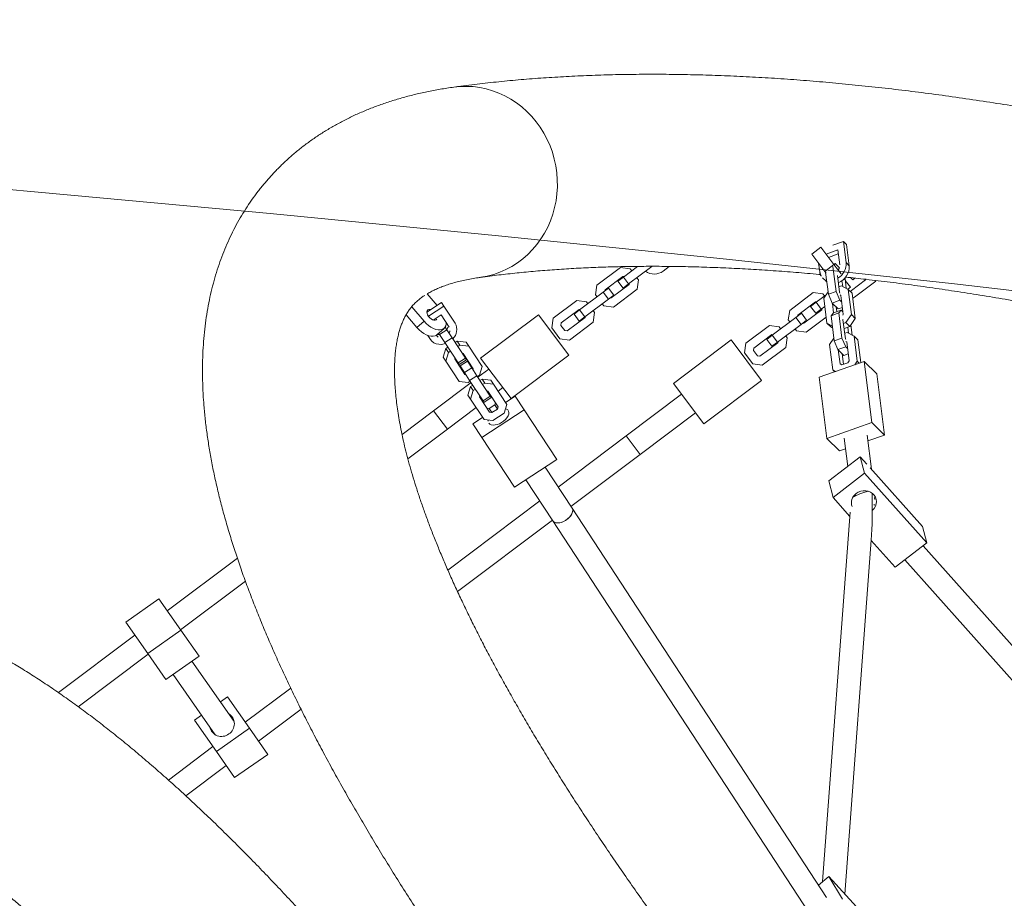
# Model space of a CAD drawing. Extents: x 5459245 to 5462690, y 5971016 to 5972523.
# Tile 185 of 198: x 5462453.576 to 5462454.258, y 5972221.81 to 5972222.419. Entities that reach past the tile are written whole.
import ezdxf

# ---------------------------------------------------------------- set-up
doc = ezdxf.new("R2010")
doc.units = 0
doc.layers.add('A_MAŁA ARCHITEKTURA', color=195, linetype='CONTINUOUS', lineweight=9)
doc.layers.add('ADT CCTV', color=102, linetype='CONTINUOUS')

# ---------------------------------------------------------------- blocks, each defined once
blk = doc.blocks.new('A$C8d9de67b')
at = {"layer": 'A_MAŁA ARCHITEKTURA', "linetype": 'Continuous'}
for p, q in [((-2479.73, 546.15), (-2480.53, 546.15)), ((-2479.73, 528.9), (-2479.73, 546.15)), ((-2515.2, 544.81), (-2517.57, 537.32)), ((-2515.2, 544.81), (-2512.16, 545.28)), ((-2502.41, 537.5), (-2515.2, 544.81)), ((-2499.38, 537.97), (-2512.16, 545.28)), ((-2484.73, 541.15), (-2485.3, 541.15)), ((-2484.73, 528.9), (-2484.73, 541.15)), ((-2512.92, 538.19), (-2515.51, 530.03)), ((-2503.84, 533), (-2512.92, 538.19)), ((-2510.48, 536.79), (-2512.62, 530.03)), ((-2502.41, 537.5), (-2499.38, 537.97)), ((-2492.07, 533.94), (-2490.1, 533.94)), ((-2490.1, 533.94), (-2490.1, 535.9)), ((-2521.5, 530.03), (-2521.5, 522.03)), ((-2521.5, 530.03), (-2506.5, 530.03)), ((-2506.4, 531.08), (-2506.74, 530.03)), ((-2506.5, 530.03), (-2506.5, 522.03)), ((-2506.5, 530.03), (-2498.33, 530.03)), ((-2502.4, 531.69), (-2506.4, 531.08)), ((-2506.4, 531.08), (-2506.13, 530.03)), ((-2505.72, 528.59), (-2490.58, 519.94)), ((-2498.93, 527.36), (-2488.78, 521.55)), ((-2494.22, 530.39), (-2494.39, 530.43)), ((-2494.32, 530.03), (-2494, 530.03)), ((-2487.98, 526.82), (-2494.22, 530.39)), ((-2490.53, 525.64), (-2494.17, 527.71)), ((-2494, 529.4), (-2494, 530.03)), ((-2486.98, 529.65), (-2492.93, 529.65)), ((-2492.06, 523.43), (-2491.51, 525.19)), ((-2491.51, 525.19), (-2486.62, 527.46)), ((-2486.98, 529.65), (-2486.98, 527.29)), ((-2482.98, 528.02), (-2486.62, 527.46)), ((-2486.62, 527.46), (-2471.44, 518.78)), ((-2484.87, 527.73), (-2484.73, 528.9)), ((-2482.98, 528.02), (-2467.79, 519.34)), ((-2521.5, 522.03), (-2506.5, 522.03)), ((-2513.52, 522.03), (-2508.27, 519.03)), ((-2506.5, 522.03), (-2504.83, 522.03)), ((-2505.41, 522.03), (-2492.3, 514.53)), ((-2503.79, 518.14), (-2500.75, 518.6)), ((-2490.58, 519.94), (-2492.3, 514.53)), ((-2490.58, 519.94), (-2484.17, 518.37)), ((-2488.78, 521.55), (-2488.11, 521.39)), ((-2487.01, 520.76), (-2486.49, 521)), ((-2486.49, 521), (-2474.99, 514.42)), ((-2484.17, 518.37), (-2485.88, 512.96)), ((-2484.17, 518.37), (-2482.38, 518.64)), ((-2467.79, 519.34), (-2471.44, 518.78)), ((-2471.44, 518.78), (-2469.27, 512.47)), ((-2467.79, 519.34), (-2465.63, 513.03)), ((-2499.48, 506.9), (-2494.72, 511.65)), ((-2494.72, 511.65), (-2492.98, 511.65)), ((-2492.05, 510.34), (-2493.78, 515.38)), ((-2492.98, 513.05), (-2492.98, 504.41)), ((-2492.3, 514.53), (-2485.88, 512.96)), ((-2485.88, 512.96), (-2480.12, 513.85)), ((-2479.89, 509.77), (-2485.56, 513.01)), ((-2479.18, 512.01), (-2481.91, 513.57)), ((-2479.18, 516.82), (-2480.12, 513.85)), ((-2478.24, 514.98), (-2479.95, 509.57)), ((-2477.6, 512.52), (-2479.32, 507.11)), ((-2476.45, 515.25), (-2478.24, 514.98)), ((-2478.24, 514.98), (-2477.6, 512.52)), ((-2477.6, 512.52), (-2462.42, 503.84)), ((-2474.99, 514.42), (-2474.77, 513.76)), ((-2472.18, 512.28), (-2472.12, 512.03)), ((-2472.12, 512.03), (-2460.62, 505.45)), ((-2469.27, 512.47), (-2469.83, 510.72)), ((-2465.63, 513.03), (-2469.27, 512.47)), ((-2465.63, 513.03), (-2466.89, 509.04)), ((-2459.82, 510.72), (-2466.06, 514.29)), ((-2462.37, 509.54), (-2466.06, 511.65)), ((-2454.81, 511.92), (-2458.46, 511.36)), ((-2454.81, 511.92), (-2440.98, 504.01)), ((-2499.48, 486.41), (-2499.48, 506.9)), ((-2493.48, 504.41), (-2492.98, 504.91)), ((-2476.87, 501.66), (-2492.05, 510.34)), ((-2486.98, 507.44), (-2486.98, 504.41)), ((-2486.98, 504.91), (-2486.48, 504.41)), ((-2479.95, 509.57), (-2479.32, 507.11)), ((-2479.32, 507.11), (-2464.13, 498.43)), ((-2463.9, 507.33), (-2463.34, 509.08)), ((-2463.34, 509.08), (-2458.46, 511.36)), ((-2460.62, 505.45), (-2459.94, 505.29)), ((-2458.84, 504.66), (-2458.33, 504.9)), ((-2458.46, 511.36), (-2443.27, 502.68)), ((-2458.33, 504.9), (-2446.83, 498.32)), ((-2440.23, 506.37), (-2450.23, 474.83)), ((-2440.23, 506.37), (-2428.08, 508.23)), ((-2403.17, 485.18), (-2440.23, 506.37)), ((-2391.02, 487.05), (-2428.08, 508.23)), ((-1787.95, 506.24), (-2313.65, 462.43)), ((-2493.48, 488.9), (-2493.48, 504.41)), ((-2486.98, 504.41), (-2492.98, 504.41)), ((-2492.98, 504.41), (-2492.98, 499.65)), ((-2486.98, 499.65), (-2492.98, 499.65)), ((-2486.98, 504.41), (-2486.98, 499.65)), ((-2486.48, 504.41), (-2486.48, 488.9)), ((-2480.48, 503.72), (-2480.48, 486.41)), ((-2472.95, 503.48), (-2476.87, 501.66)), ((-2473.22, 502.22), (-2476.87, 501.66)), ((-2471.86, 502.85), (-2473.22, 502.22)), ((-2463.88, 494.24), (-2465.62, 499.28)), ((-2462.42, 503.84), (-2464.13, 498.43)), ((-2464.13, 498.43), (-2457.72, 496.86)), ((-2462.42, 503.84), (-2456, 502.27)), ((-2456, 502.27), (-2457.72, 496.86)), ((-2456, 502.27), (-2454.21, 502.54)), ((-2451.01, 500.72), (-2451.96, 497.75)), ((-2446.83, 498.32), (-2446.26, 496.68)), ((-2441.31, 502.98), (-2443.27, 502.68)), ((-2443.27, 502.68), (-2442.3, 499.85)), ((-2486.98, 491.65), (-2492.98, 491.65)), ((-2492.98, 491.65), (-2492.98, 486.9)), ((-2486.98, 491.65), (-2486.98, 486.9)), ((-2448.7, 485.56), (-2463.88, 494.24)), ((-2457.72, 496.86), (-2451.96, 497.75)), ((-2448.83, 492.02), (-2457.39, 496.91)), ((-2447.2, 493.73), (-2453.75, 497.47)), ((-2447.55, 492.61), (-2448.83, 492.02)), ((-2446.26, 496.68), (-2447.55, 492.61)), ((-2494.72, 481.65), (-2499.48, 486.41)), ((-2492.98, 488.4), (-2493.48, 488.9)), ((-2486.98, 486.9), (-2492.98, 486.9)), ((-2492.98, 486.9), (-2492.98, 466.41)), ((-2486.48, 488.9), (-2486.98, 488.4)), ((-2486.98, 486.9), (-2486.98, 466.41)), ((-2480.48, 486.41), (-2485.24, 481.65)), ((-2446.51, 486.58), (-2448.7, 485.56)), ((-2446.73, 485.86), (-2448.7, 485.56)), ((-2413.17, 453.65), (-2403.17, 485.18)), ((-2403.17, 485.18), (-2391.02, 487.05)), ((-2394.73, 475.35), (-2391.02, 487.05)), ((-2313.51, 446.39), (-1782.99, 490.6)), ((-2492.98, 481.65), (-2494.72, 481.65)), ((-2485.24, 481.65), (-2486.98, 481.65)), ((-2499.48, 468.9), (-2494.72, 473.65)), ((-2494.72, 473.65), (-2492.98, 473.65)), ((-2486.98, 473.65), (-2485.24, 473.65)), ((-2485.24, 473.65), (-2480.48, 468.9)), ((-2450.23, 474.83), (-2413.17, 453.65)), ((-2377.59, 465.55), (-2398.13, 477.29)), ((-2499.48, 448.41), (-2499.48, 468.9)), ((-2493.48, 466.41), (-2492.98, 466.91)), ((-2493.48, 450.9), (-2493.48, 466.41)), ((-2486.98, 466.41), (-2492.98, 466.41)), ((-2492.98, 466.41), (-2492.98, 461.65)), ((-2486.98, 466.91), (-2486.48, 466.41)), ((-2486.98, 466.41), (-2486.98, 461.65)), ((-2486.48, 466.41), (-2486.48, 450.9)), ((-2480.48, 468.9), (-2480.48, 448.41)), ((-2382.3, 465.16), (-2389.04, 464.6)), ((-2378.1, 460.13), (-2389.04, 464.6)), ((-2389.04, 464.6), (-2388.81, 437.04)), ((-2324.62, 469.97), (-2378.75, 465.46)), ((-2313.67, 465.5), (-2378.1, 460.13)), ((-2313.67, 465.5), (-2324.62, 469.97)), ((-2313.44, 437.94), (-2313.67, 465.5)), ((-2486.98, 461.65), (-2492.98, 461.65)), ((-2406.07, 463.4), (-2388.95, 453.62)), ((-2401.02, 455.51), (-2399.68, 459.75)), ((-2378.1, 460.13), (-2377.86, 432.57)), ((-2492.24, 449.65), (-2493.48, 450.9)), ((-2486.48, 450.9), (-2487.72, 449.65)), ((-2413.17, 453.65), (-2401.02, 455.51)), ((-2494.72, 443.65), (-2499.48, 448.41)), ((-2485.24, 443.65), (-2494.72, 443.65)), ((-2487.72, 449.65), (-2492.24, 449.65)), ((-2480.48, 448.41), (-2485.24, 443.65)), ((-2573.89, 432.69), (-2573.89, 438.04)), ((-2507.48, 441.65), (-2507.48, 391.65)), ((-2472.48, 441.65), (-2507.48, 441.65)), ((-2472.48, 391.65), (-2472.48, 441.65)), ((-2377.86, 432.57), (-2388.81, 437.04)), ((-2338.22, 435.88), (-2313.44, 437.94)), ((-2377.86, 432.57), (-2360.4, 434.03)), ((-2362.62, 435.97), (-2169.53, 266.96)), ((-2153.42, 274.12), (-2338.35, 435.99)), ((-2581.14, 428.49), (-2581.14, 408.2)), ((-2581.14, 428.38), (-2581.05, 428.45)), ((-2587.14, 420.42), (-2587.14, 408.2)), ((-2593.64, 410.68), (-2588.89, 415.44)), ((-2593.64, 390.2), (-2593.64, 410.68)), ((-2588.89, 415.44), (-2587.14, 415.44)), ((-2581.14, 415.44), (-2579.4, 415.44)), ((-2579.4, 415.44), (-2574.64, 410.68)), ((-2574.64, 410.68), (-2574.64, 390.2)), ((-2587.64, 408.2), (-2587.14, 408.7)), ((-2587.64, 392.68), (-2587.64, 408.2)), ((-2581.14, 408.2), (-2587.14, 408.2)), ((-2587.14, 408.2), (-2587.14, 403.44)), ((-2581.14, 403.44), (-2587.14, 403.44)), ((-2581.14, 408.7), (-2580.64, 408.2)), ((-2581.14, 408.2), (-2581.14, 403.44)), ((-2580.64, 408.2), (-2580.64, 392.68)), ((-2588.89, 385.44), (-2593.64, 390.2)), ((-2587.14, 392.18), (-2587.64, 392.68)), ((-2581.14, 395.44), (-2587.14, 395.44)), ((-2587.14, 395.44), (-2587.14, 390.68)), ((-2581.14, 390.68), (-2587.14, 390.68)), ((-2587.14, 390.68), (-2587.14, 370.2)), ((-2581.14, 395.44), (-2581.14, 390.68)), ((-2580.64, 392.68), (-2581.14, 392.18)), ((-2581.14, 390.68), (-2581.14, 370.2)), ((-2574.64, 390.2), (-2579.4, 385.44)), ((-2507.48, 391.65), (-2472.48, 391.65)), ((-2497.98, 391.65), (-2497.98, 343.65)), ((-2481.98, 343.65), (-2481.98, 391.65)), ((-2587.14, 385.44), (-2588.89, 385.44)), ((-2579.4, 385.44), (-2581.14, 385.44)), ((-2593.64, 372.68), (-2588.89, 377.44)), ((-2588.89, 377.44), (-2587.14, 377.44)), ((-2581.14, 377.44), (-2579.4, 377.44)), ((-2579.4, 377.44), (-2574.64, 372.68)), ((-2593.64, 352.2), (-2593.64, 372.68)), ((-2587.64, 370.2), (-2587.14, 370.7)), ((-2587.64, 354.68), (-2587.64, 370.2)), ((-2581.14, 370.2), (-2587.14, 370.2)), ((-2587.14, 370.2), (-2587.14, 365.44)), ((-2581.14, 370.7), (-2580.64, 370.2)), ((-2581.14, 370.2), (-2581.14, 365.44)), ((-2580.64, 370.2), (-2580.64, 354.68)), ((-2574.64, 372.68), (-2574.64, 352.2)), ((-2581.14, 365.44), (-2587.14, 365.44)), ((-2586.4, 353.44), (-2587.64, 354.68)), ((-2580.64, 354.68), (-2581.89, 353.44)), ((-2588.89, 347.44), (-2593.64, 352.2)), ((-2581.89, 353.44), (-2586.4, 353.44)), ((-2574.64, 352.2), (-2579.4, 347.44)), ((-2601.64, 345.44), (-2601.64, 295.44)), ((-2566.64, 345.44), (-2601.64, 345.44)), ((-2579.4, 347.44), (-2588.89, 347.44)), ((-2566.64, 295.44), (-2566.64, 345.44)), ((-2497.98, 343.65), (-2497.98, 284.79)), ((-2481.98, 343.65), (-2497.98, 343.65)), ((-2481.98, 283.74), (-2481.98, 343.65)), ((-2648.6, 296.93), (-2649.4, 284.76)), ((-2645.78, 296.74), (-2648.6, 296.93)), ((-2645.78, 296.74), (-2646.62, 283.96)), ((-2631.57, 295.81), (-2645.78, 296.74)), ((-2620.8, 289.59), (-2616.57, 294.08)), ((-2617.43, 289.36), (-2613.2, 293.85)), ((-2616.57, 294.08), (-2613.2, 293.85)), ((-2613.2, 293.85), (-2596.31, 292.75)), ((-2601.64, 295.44), (-2566.64, 295.44)), ((-2592.14, 295.44), (-2592.14, 285.96)), ((-2576.14, 291.42), (-2576.14, 295.44)), ((-2566.21, 298.79), (-2566.74, 290.81)), ((-2554.96, 298.05), (-2566.21, 298.79)), ((-2554.96, 298.05), (-2557.26, 263.12)), ((-2513.75, 295.34), (-2554.96, 298.05)), ((-2516.05, 260.42), (-2513.75, 295.34)), ((-2648.84, 293.24), (-2659.52, 292.57)), ((-2641.99, 291.49), (-2642.41, 285.03)), ((-2631.89, 290.82), (-2641.99, 291.49)), ((-2633.62, 288.68), (-2631.4, 288.54)), ((-2632.78, 280.9), (-2633.35, 287.53)), ((-2631.4, 288.54), (-2631.79, 282.55)), ((-2631.4, 288.54), (-2624.8, 288.1)), ((-2624.8, 288.1), (-2625.19, 282.11)), ((-2624.8, 288.1), (-2607.92, 286.99)), ((-2620.92, 287.85), (-2620.8, 289.59)), ((-2620.8, 289.59), (-2617.43, 289.36)), ((-2617.54, 287.63), (-2617.43, 289.36)), ((-2611.99, 287.26), (-2611.54, 287.73)), ((-2611.54, 287.73), (-2598.75, 286.89)), ((-2607.92, 286.99), (-2608.31, 281.01)), ((-2607.92, 286.99), (-2606.67, 286.91)), ((-2606.67, 286.91), (-2607.07, 280.93)), ((-2605.41, 286.83), (-2605.81, 280.84)), ((-2605.41, 286.83), (-2600.08, 286.48)), ((-2602.13, 287.12), (-2601.75, 286.59)), ((-2600.08, 286.48), (-2600.47, 280.49)), ((-2600.08, 286.48), (-2593.48, 286.05)), ((-2598.75, 286.89), (-2598.37, 286.37)), ((-2596.31, 292.75), (-2592.7, 287.74)), ((-2592.7, 287.74), (-2592.82, 286)), ((-2589.6, 285.79), (-2589.49, 287.53)), ((-2589.49, 287.53), (-2585.25, 292.02)), ((-2589.49, 287.53), (-2586.11, 287.31)), ((-2586.22, 285.57), (-2586.11, 287.31)), ((-2586.11, 287.31), (-2581.88, 291.8)), ((-2585.25, 292.02), (-2581.88, 291.8)), ((-2581.88, 291.8), (-2564.99, 290.69)), ((-2564.99, 290.69), (-2561.38, 285.69)), ((-2632.93, 282.62), (-2631.79, 282.55)), ((-2632.78, 280.36), (-2632.58, 280.35)), ((-2631.79, 282.55), (-2625.19, 282.11)), ((-2625.19, 282.11), (-2608.31, 281.01)), ((-2621.43, 280.12), (-2621.31, 281.86)), ((-2621.43, 280.12), (-2618.05, 279.9)), ((-2617.82, 275.12), (-2621.43, 280.12)), ((-2618.05, 279.9), (-2617.94, 281.64)), ((-2614.44, 274.9), (-2618.05, 279.9)), ((-2612, 280.75), (-2612.38, 281.27)), ((-2599.21, 279.91), (-2612, 280.75)), ((-2608.31, 281.01), (-2607.07, 280.93)), ((-2605.81, 280.84), (-2600.47, 280.49)), ((-2602.14, 280.6), (-2602.59, 280.13)), ((-2600.47, 280.49), (-2593.88, 280.06)), ((-2598.77, 280.38), (-2599.21, 279.91)), ((-2593.48, 286.05), (-2593.88, 280.06)), ((-2593.88, 280.06), (-2576.99, 278.95)), ((-2593.48, 286.05), (-2576.6, 284.94)), ((-2593.21, 280.02), (-2593.32, 278.28)), ((-2592.14, 279.95), (-2592.14, 247.44)), ((-2590.11, 278.07), (-2589.99, 279.8)), ((-2580.67, 285.21), (-2580.22, 285.68)), ((-2580.22, 285.68), (-2567.44, 284.84)), ((-2576.6, 284.94), (-2576.99, 278.95)), ((-2576.6, 284.94), (-2575.35, 284.86)), ((-2576.14, 284.91), (-2576.14, 285.41)), ((-2575.35, 284.86), (-2575.75, 278.87)), ((-2570.81, 285.06), (-2569.87, 283.75)), ((-2569.87, 283.75), (-2570.16, 279.25)), ((-2569.87, 283.75), (-2566.49, 283.53)), ((-2567.44, 284.84), (-2566.49, 283.53)), ((-2566.49, 283.53), (-2566.79, 279.03)), ((-2561.38, 285.69), (-2562.01, 276.22)), ((-2480.44, 283.64), (-2514.38, 285.87)), ((-2159.08, 262.55), (-2480.44, 283.64)), ((-2658.78, 278.7), (-2645.71, 279.52)), ((-2656.65, 272.17), (-2645.15, 272.89)), ((-2645.71, 279.52), (-2645.15, 272.89)), ((-2636.21, 275.57), (-2632.91, 275.36)), ((-2617.82, 275.12), (-2614.44, 274.9)), ((-2597.56, 273.79), (-2614.44, 274.9)), ((-2593.32, 278.28), (-2597.56, 273.79)), ((-2590.11, 278.07), (-2586.73, 277.84)), ((-2586.5, 273.06), (-2590.11, 278.07)), ((-2586.73, 277.84), (-2586.62, 279.58)), ((-2583.12, 272.84), (-2586.73, 277.84)), ((-2586.5, 273.06), (-2583.12, 272.84)), ((-2566.24, 271.73), (-2583.12, 272.84)), ((-2580.68, 278.69), (-2581.06, 279.22)), ((-2567.89, 277.85), (-2580.68, 278.69)), ((-2576.99, 278.95), (-2575.75, 278.87)), ((-2576.14, 278.39), (-2576.14, 278.9)), ((-2570.16, 279.25), (-2571.27, 278.07)), ((-2570.16, 279.25), (-2566.79, 279.03)), ((-2566.79, 279.03), (-2567.89, 277.85)), ((-2562.01, 276.22), (-2566.24, 271.73)), ((-2169.82, 272.61), (-2134.3, 275.89)), ((-2576.14, 247.44), (-2576.14, 272.38)), ((-2567.98, 271.85), (-2568.51, 263.86)), ((-2515.42, 269.9), (-2481.49, 267.67)), ((-2497.98, 268.75), (-2497.98, 189.08)), ((-2481.98, 185.49), (-2481.98, 267.7)), ((-2481.49, 267.67), (-2158.25, 246.46)), ((-2151.54, 270.74), (-2169.82, 272.61)), ((-2169.33, 263.22), (-2169.82, 272.61)), ((-2557.26, 263.12), (-2568.51, 263.86)), ((-2557.26, 263.12), (-2516.05, 260.42)), ((-2592.14, 247.44), (-2592.14, 220.16)), ((-2576.14, 247.44), (-2592.14, 247.44)), ((-2576.14, 213.22), (-2576.14, 247.44)), ((-2592.14, 77.51), (-2592.14, 16.74)), ((-2576.14, 16.21), (-2576.14, 72.39)), ((-2497.98, 52.99), (-2497.98, 13.6)), ((-2481.98, 13.07), (-2481.98, 49.91)), ((-2603.24, -10.9), (-2602.31, 17.08)), ((-2575.75, 16.2), (-2602.31, 17.08)), ((-2576.68, -11.79), (-2575.75, 16.2)), ((-2553.72, 15.46), (-2575.75, 16.2)), ((-2554.65, -12.52), (-2553.72, 15.46)), ((-2519.47, 14.32), (-2519.67, 8.32)), ((-2519.47, 14.32), (-2492.91, 13.43)), ((-2503.03, 7.77), (-2553.92, 9.46)), ((-2492.91, 13.43), (-2493.85, -14.55)), ((-2492.91, 13.43), (-2470.88, 12.7)), ((-2470.88, 12.7), (-2471.82, -15.29)), ((-2554.45, -6.53), (-2503.57, -8.22)), ((-2576.68, -11.79), (-2603.24, -10.9)), ((-2592.14, -11.27), (-2592.14, -77.48)), ((-2554.65, -12.52), (-2576.68, -11.79)), ((-2576.14, -72.42), (-2576.14, -11.81)), ((-2520.21, -7.67), (-2520.41, -13.67)), ((-2520.41, -13.67), (-2493.85, -14.55)), ((-2497.98, -14.41), (-2497.98, -52.98)), ((-2493.85, -14.55), (-2471.82, -15.29)), ((-2481.98, -49.89), (-2481.98, -14.95))]:
    blk.add_line(p, q, dxfattribs=at)
at = {"layer": 'A_MAŁA ARCHITEKTURA', "linetype": 'Continuous', "flags": 128}
for points in [[(-2480.06, 526.35), (-2479.93, 526.9), (-2479.73, 528.9)], [(-2500.75, 518.6), (-2500.52, 518.64), (-2499.8, 518.82)], [(-2354.3, 448.86), (-2354.33, 449.2), (-2354.67, 450.88), (-2355.33, 452.42), (-2356.27, 453.78), (-2357.46, 454.88), (-2358.85, 455.68), (-2360.39, 456.16), (-2362, 456.29), (-2363.63, 456.07), (-2365.2, 455.5), (-2366.66, 454.61), (-2367.94, 453.44), (-2368.99, 452.03), (-2369.76, 450.44), (-2370.24, 448.73), (-2370.39, 446.99)], [(-2762.76, 393.43), (-2760.59, 397.02), (-2757.94, 400.74), (-2755.02, 404.25), (-2751.82, 407.53), (-2748.37, 410.56), (-2744.69, 413.33), (-2740.8, 415.82), (-2736.71, 418.02), (-2732.45, 419.92), (-2728.04, 421.5), (-2723.51, 422.76), (-2718.88, 423.69), (-2714.17, 424.28), (-2709.41, 424.54), (-2704.62, 424.46), (-2699.84, 424.05), (-2695.08, 423.29), (-2690.37, 422.21), (-2685.73, 420.8), (-2681.2, 419.07), (-2676.79, 417.04), (-2672.53, 414.7), (-2668.45, 412.08), (-2664.55, 409.19), (-2660.87, 406.04), (-2657.42, 402.65), (-2654.23, 399.04), (-2651.3, 395.23), (-2648.66, 391.23), (-2646.31, 387.08), (-2644.28, 382.78), (-2642.57, 378.37), (-2641.19, 373.87), (-2640.15, 369.3), (-2639.45, 364.69), (-2639.1, 360.06), (-2639.1, 355.43), (-2639.45, 350.84), (-2640.15, 346.3), (-2641.19, 341.84), (-2642.57, 337.48), (-2644.28, 333.25), (-2646.31, 329.16), (-2646.48, 328.85)], [(-2649.19, 287.92), (-2649.59, 287.59), (-2650.12, 286.91), (-2650.29, 286.19), (-2650.1, 285.5), (-2649.56, 284.88), (-2648.72, 284.4), (-2647.64, 284.08), (-2646.41, 283.96), (-2645.13, 284.04), (-2643.91, 284.31), (-2642.84, 284.77), (-2642.01, 285.36), (-2641.48, 286.04), (-2641.31, 286.75), (-2641.31, 286.75)], [(-2645.71, 279.52), (-2643.55, 279.76), (-2641.45, 280.21), (-2639.49, 280.84), (-2637.72, 281.65), (-2636.19, 282.6), (-2634.96, 283.67), (-2634.05, 284.83), (-2633.51, 286.04), (-2633.33, 287.25), (-2633.54, 288.45), (-2634.12, 289.58), (-2635.05, 290.63), (-2635.59, 291.07)], [(-2562.26, 272.97), (-2561.28, 273.1), (-2560.32, 273.59), (-2559.43, 274.42), (-2558.64, 275.56), (-2558, 276.96), (-2557.54, 278.54), (-2557.27, 280.23), (-2557.21, 281.96), (-2557.36, 283.64), (-2557.72, 285.19), (-2558.26, 286.55), (-2558.97, 287.64), (-2559.8, 288.43), (-2560.73, 288.86), (-2561.7, 288.92), (-2562.67, 288.62), (-2563.24, 288.26)], [(-2645.15, 272.89), (-2642.98, 273.13), (-2640.89, 273.58), (-2638.93, 274.21), (-2637.15, 275.02), (-2635.63, 275.97), (-2634.4, 277.04), (-2633.49, 278.2), (-2632.94, 279.41), (-2632.77, 280.62), (-2632.78, 280.9)], [(-2632.91, 275.36), (-2631.25, 275.44), (-2629.63, 275.92), (-2628.1, 276.77), (-2626.74, 277.96), (-2625.59, 279.44), (-2624.69, 281.16), (-2624.36, 282.06)], [(-2632.82, 281.34), (-2632.23, 281.86), (-2631.7, 282.54)], [(-2481.49, 267.67), (-2480.51, 267.8), (-2479.55, 268.29), (-2478.66, 269.12), (-2477.87, 270.26), (-2477.23, 271.65), (-2476.77, 273.23), (-2476.5, 274.93), (-2476.44, 276.65), (-2476.59, 278.34), (-2476.95, 279.89), (-2477.49, 281.25), (-2478.2, 282.34), (-2479.03, 283.13), (-2479.96, 283.56), (-2480.44, 283.64)], [(-2480.44, 283.64), (-2480.36, 283.63), (-2479.41, 283.35), (-2478.53, 282.71), (-2477.77, 281.74), (-2477.15, 280.49), (-2476.72, 279.01), (-2476.48, 277.37), (-2476.45, 275.65)], [(-2476.45, 275.65), (-2476.63, 273.94), (-2477.02, 272.3), (-2477.58, 270.82), (-2478.31, 269.57), (-2479.16, 268.6), (-2480.1, 267.96), (-2481.08, 267.68), (-2481.49, 267.67)]]:
    blk.add_lwpolyline(points, dxfattribs=at)
at = {"layer": 'A_MAŁA ARCHITEKTURA', "linetype": 'Continuous'}
for centre, radius, start, end in [((-2506.77, 528.33), 5.51, 17.98694, 57.94376), ((-2508.7, 527.83), 11.54, 352.86272, 56.98844), ((-2505.98, 528.11), 11.87, 344.1059, 56.174), ((-2504.82, 524.73), 6.67, 238.78845, 306.88851), ((-2354.98, 447.19), 5.41, 102.37673, 124.46658), ((-2362.63, 446.72), 7.77, 178.06983, 252.67338), ((-2584.14, 432.69), 10.25, 287.01865, 0), ((-2632.71, 287.09), 8.8, 6.24349, 82.55224), ((-2643.21, 286.56), 1.91, 5.83572, 58.23861), ((-2635.15, 286.82), 4.21, 23.94264, 83.93858), ((-2632.34, 286.64), 4.21, 23.94264, 83.93858), ((-2632.48, 284.55), 4.21, 268.55103, 328.54697), ((-2561.91, 276.12), 3.16, 224.16061, 263.71589), ((-2506.69, 0.22), 8.35, 355.79975, 111.51004), ((-2506.72, -0.45), 8.35, 244.66744, 0.37773)]:
    blk.add_arc(centre, radius, start, end, dxfattribs=at)
for major_axis, ratio, start_param, end_param in [((2.71, 8.22), 0.210188, 1.043495, 2.520733), ((40.66, -28.97), 0.126095, 1.451721, 1.59962), ((40.66, -28.97), 0.126095, 0.899442, 1.59962), ((14.85, -3.29), 0.454799, 1.173928, 1.427108)]:
    blk.add_ellipse((-2366.5, 450), major_axis=major_axis, ratio=ratio, start_param=start_param, end_param=end_param, dxfattribs=at)
for points, knots in [([(-2411.2, 792.8), (-2413.99, 790.43), (-2422.13, 783.52), (-2435.41, 772.07), (-2450.95, 758.47), (-2466.21, 744.88), (-2481.18, 731.3), (-2495.88, 717.74), (-2510.29, 704.19), (-2524.41, 690.66), (-2538.25, 677.14), (-2551.8, 663.64), (-2565.07, 650.16), (-2578.04, 636.69), (-2590.73, 623.24), (-2603.12, 609.8), (-2615.22, 596.38), (-2627.02, 582.99), (-2638.53, 569.6), (-2649.74, 556.24), (-2660.65, 542.9), (-2671.26, 529.58), (-2681.57, 516.27), (-2691.57, 502.99), (-2701.27, 489.74), (-2710.66, 476.5), (-2719.74, 463.29), (-2728.51, 450.11), (-2736.97, 436.95), (-2745.11, 423.82), (-2752.93, 410.72), (-2758.76, 400.6), (-2761.97, 394.84), (-2762.75, 393.43)], [0, 0, 0, 0, 0.017403, 0.050824, 0.084254, 0.117696, 0.15115, 0.184616, 0.218094, 0.251584, 0.285086, 0.318599, 0.352122, 0.385656, 0.419199, 0.452751, 0.486311, 0.519878, 0.553449, 0.587025, 0.620603, 0.65418, 0.687754, 0.721322, 0.754881, 0.788427, 0.821958, 0.855468, 0.888954, 0.92241, 0.95583, 0.989211, 1, 1, 1, 1]), ([(-2494.62, 531.22), (-2491.39, 534.68), (-2484.41, 542.15), (-2473.33, 553.71), (-2461.45, 565.86), (-2449.27, 578.08), (-2436.8, 590.34), (-2424.04, 602.66), (-2410.99, 615.03), (-2397.64, 627.44), (-2384.01, 639.91), (-2370.08, 652.42), (-2355.87, 664.97), (-2341.62, 677.35), (-2331.35, 686.14), (-2325.94, 690.71), (-2325.26, 691.29)], [0, 0, 0, 0, 0.066503, 0.143589, 0.220701, 0.29784, 0.375008, 0.452204, 0.529431, 0.606686, 0.683972, 0.761288, 0.838634, 0.91601, 0.989365, 1, 1, 1, 1]), ([(-2646.49, 328.84), (-2645.42, 330.76), (-2642.32, 336.3), (-2636.98, 345.5), (-2630.38, 356.49), (-2623.49, 367.54), (-2616.3, 378.67), (-2608.82, 389.87), (-2601.05, 401.15), (-2592.99, 412.49), (-2584.64, 423.9), (-2575.99, 435.38), (-2567.05, 446.93), (-2557.81, 458.55), (-2548.28, 470.22), (-2538.46, 481.97), (-2528.34, 493.77), (-2517.91, 505.65), (-2510.58, 513.87), (-2506.65, 518.15), (-2506.39, 518.43)], [0, 0, 0, 0, 0.032128, 0.0925206, 0.1528674, 0.2131665, 0.2734269, 0.3336567, 0.3938631, 0.4540526, 0.5142309, 0.574403, 0.6345735, 0.6947452, 0.7549215, 0.8151057, 0.8753006, 0.9355085, 0.9957315, 1, 1, 1, 1]), ([(-2762.75, 393.43), (-2763.57, 391.95), (-2765.89, 387.72), (-2769.47, 380.71), (-2773.38, 372.42), (-2776.92, 364.16), (-2780.09, 355.96), (-2782.9, 347.81), (-2785.35, 339.73), (-2787.44, 331.72), (-2789.18, 323.77), (-2790.57, 315.9), (-2791.63, 308.1), (-2792.35, 300.38), (-2792.74, 292.73), (-2792.8, 285.16), (-2792.54, 277.66), (-2791.97, 270.24), (-2791.08, 262.9), (-2789.89, 255.63), (-2788.38, 248.45), (-2786.57, 241.36), (-2784.46, 234.35), (-2782.04, 227.43), (-2779.32, 220.61), (-2776.31, 213.87), (-2772.99, 207.23), (-2769.38, 200.69), (-2765.46, 194.24), (-2761.25, 187.88), (-2756.72, 181.62), (-2751.88, 175.45), (-2746.73, 169.38), (-2741.26, 163.4), (-2735.46, 157.52), (-2729.33, 151.74), (-2722.87, 146.05), (-2716.06, 140.48), (-2708.92, 135), (-2701.44, 129.65), (-2693.62, 124.41), (-2685.46, 119.29), (-2676.98, 114.3), (-2668.17, 109.45), (-2659.05, 104.73), (-2649.63, 100.16), (-2639.91, 95.74), (-2629.91, 91.46), (-2619.63, 87.33), (-2609.09, 83.35), (-2598.28, 79.51), (-2587.23, 75.83), (-2575.93, 72.29), (-2564.39, 68.9), (-2552.61, 65.64), (-2540.6, 62.53), (-2528.36, 59.55), (-2515.9, 56.71), (-2503.21, 54), (-2490.29, 51.43), (-2477.15, 48.98), (-2463.8, 46.66), (-2450.23, 44.47), (-2436.44, 42.41), (-2422.44, 40.46), (-2408.22, 38.64), (-2393.8, 36.95), (-2379.17, 35.37), (-2364.33, 33.91), (-2349.29, 32.57), (-2334.04, 31.35), (-2318.6, 30.25), (-2302.95, 29.26), (-2287.11, 28.39), (-2271.08, 27.64), (-2254.86, 27), (-2238.45, 26.48), (-2222.14, 26.07), (-2210.6, 25.87), (-2204.62, 25.78), (-2203.97, 25.78)], [0, 0, 0, 0, 0.007331, 0.020985, 0.034494, 0.047811, 0.060925, 0.073828, 0.086519, 0.098999, 0.111276, 0.123359, 0.135261, 0.146997, 0.158582, 0.170036, 0.181376, 0.192621, 0.203789, 0.214902, 0.225976, 0.237032, 0.248086, 0.259154, 0.270254, 0.281405, 0.292626, 0.303936, 0.315352, 0.326892, 0.338572, 0.350409, 0.362416, 0.374607, 0.38699, 0.399574, 0.412362, 0.425354, 0.438546, 0.45193, 0.465493, 0.479219, 0.493091, 0.507086, 0.521183, 0.535363, 0.549604, 0.563888, 0.5782, 0.592527, 0.606855, 0.621174, 0.635478, 0.649762, 0.664023, 0.678259, 0.692468, 0.706648, 0.720801, 0.734926, 0.749023, 0.763094, 0.777139, 0.791159, 0.805155, 0.819127, 0.833079, 0.847009, 0.860919, 0.874811, 0.888685, 0.902541, 0.916382, 0.930208, 0.944019, 0.957816, 0.9716, 0.985373, 0.998401, 1, 1, 1, 1]), ([(-2659.46, 292.58), (-2659.42, 293), (-2659.28, 294.42), (-2658.85, 297.03), (-2658.15, 300.4), (-2657.24, 303.89), (-2656.12, 307.51), (-2654.79, 311.26), (-2653.23, 315.16), (-2651.44, 319.2), (-2649.45, 323.31), (-2647.75, 326.55), (-2646.74, 328.39), (-2646.49, 328.84)], [0, 0, 0, 0, 0.048629, 0.163687, 0.273587, 0.379614, 0.482806, 0.583899, 0.68343, 0.781802, 0.879325, 0.970658, 1, 1, 1, 1]), ([(-2202.14, 158.76), (-2204.91, 158.8), (-2212.89, 158.92), (-2225.93, 159.2), (-2241.17, 159.62), (-2256.19, 160.14), (-2270.97, 160.77), (-2285.53, 161.49), (-2299.85, 162.32), (-2313.94, 163.24), (-2327.77, 164.27), (-2341.37, 165.38), (-2354.71, 166.6), (-2367.79, 167.91), (-2380.62, 169.31), (-2393.19, 170.8), (-2405.49, 172.39), (-2417.52, 174.06), (-2429.28, 175.82), (-2440.77, 177.66), (-2451.97, 179.59), (-2462.89, 181.61), (-2473.53, 183.69), (-2483.88, 185.86), (-2493.94, 188.1), (-2503.7, 190.41), (-2513.16, 192.8), (-2522.32, 195.24), (-2531.18, 197.75), (-2539.74, 200.32), (-2547.99, 202.94), (-2555.93, 205.61), (-2563.55, 208.33), (-2570.87, 211.08), (-2577.87, 213.88), (-2584.56, 216.71), (-2590.93, 219.56), (-2596.99, 222.44), (-2602.74, 225.33), (-2608.17, 228.23), (-2613.3, 231.13), (-2618.11, 234.03), (-2622.62, 236.92), (-2626.83, 239.79), (-2630.73, 242.64), (-2634.35, 245.45), (-2637.68, 248.24), (-2640.72, 250.98), (-2643.5, 253.67), (-2646.02, 256.32), (-2648.29, 258.92), (-2650.32, 261.47), (-2652.13, 263.97), (-2653.73, 266.45), (-2655.13, 268.91), (-2656.36, 271.39), (-2657.42, 273.96), (-2658.33, 276.68), (-2659.04, 279.54), (-2659.51, 282.45), (-2659.74, 285.31), (-2659.79, 287.97), (-2659.69, 289.8), (-2659.64, 290.62)], [0, 0, 0, 0, 0.0086415, 0.0249052, 0.0411573, 0.0573958, 0.07362, 0.089829, 0.1060223, 0.1221988, 0.1383579, 0.1544985, 0.1706198, 0.1867207, 0.2028003, 0.2188575, 0.2348911, 0.2509, 0.266883, 0.282839, 0.2987665, 0.3146645, 0.3305316, 0.3463664, 0.3621678, 0.3779344, 0.3936652, 0.4093589, 0.4250145, 0.4406312, 0.4562082, 0.4717452, 0.4872419, 0.5026986, 0.518116, 0.5334954, 0.5488387, 0.5641488, 0.5794295, 0.594686, 0.6099247, 0.6251543, 0.6403835, 0.6556228, 0.6708875, 0.6861969, 0.7015748, 0.7170511, 0.732663, 0.7484573, 0.7644934, 0.780848, 0.7976212, 0.8149468, 0.833008, 0.8520628, 0.8724815, 0.8947867, 0.9195581, 0.94346, 0.964805, 0.9843103, 1, 1, 1, 1]), ([(-2203.97, -25.78), (-2206.89, -25.82), (-2215.44, -25.95), (-2229.46, -26.24), (-2245.95, -26.7), (-2262.26, -27.28), (-2278.37, -27.97), (-2294.29, -28.77), (-2310.02, -29.69), (-2325.55, -30.73), (-2340.87, -31.88), (-2356, -33.15), (-2370.92, -34.54), (-2385.64, -36.05), (-2400.15, -37.68), (-2414.45, -39.42), (-2428.53, -41.29), (-2442.41, -43.28), (-2456.07, -45.4), (-2469.51, -47.64), (-2482.73, -50), (-2495.74, -52.49), (-2508.52, -55.12), (-2521.08, -57.87), (-2533.42, -60.76), (-2545.53, -63.78), (-2557.42, -66.94), (-2569.07, -70.25), (-2580.49, -73.69), (-2591.68, -77.29), (-2602.62, -81.03), (-2613.33, -84.92), (-2623.79, -88.97), (-2633.99, -93.17), (-2643.93, -97.53), (-2653.61, -102.06), (-2663, -106.74), (-2672.11, -111.58), (-2680.92, -116.57), (-2689.42, -121.73), (-2697.6, -127.02), (-2705.45, -132.47), (-2712.96, -138.05), (-2720.13, -143.76), (-2726.95, -149.59), (-2733.42, -155.54), (-2739.53, -161.6), (-2745.29, -167.76), (-2750.71, -174.02), (-2755.78, -180.37), (-2760.5, -186.81), (-2764.89, -193.34), (-2768.95, -199.94), (-2772.68, -206.63), (-2776.08, -213.39), (-2779.17, -220.23), (-2781.93, -227.13), (-2784.38, -234.11), (-2786.51, -241.15), (-2788.34, -248.26), (-2789.85, -255.42), (-2791.05, -262.65), (-2791.94, -269.92), (-2792.52, -277.24), (-2792.79, -284.62), (-2792.75, -292.04), (-2792.4, -299.51), (-2791.74, -307.03), (-2790.77, -314.61), (-2789.47, -322.23), (-2787.86, -329.9), (-2785.92, -337.63), (-2783.65, -345.42), (-2781.05, -353.27), (-2778.11, -361.17), (-2774.82, -369.13), (-2771.18, -377.15), (-2767.19, -385.27), (-2764.25, -390.68), (-2762.75, -393.43)], [0, 0, 0, 0, 0.007172, 0.020924, 0.034684, 0.048455, 0.062239, 0.076036, 0.089846, 0.10367, 0.117509, 0.131365, 0.145237, 0.159126, 0.173035, 0.186963, 0.200911, 0.214882, 0.228875, 0.242892, 0.256934, 0.271001, 0.285096, 0.299218, 0.313369, 0.327548, 0.341756, 0.355992, 0.370256, 0.384545, 0.398857, 0.413189, 0.427535, 0.441887, 0.456234, 0.470562, 0.484858, 0.499104, 0.51328, 0.527365, 0.541337, 0.555172, 0.56885, 0.582351, 0.595659, 0.608764, 0.621658, 0.63434, 0.646811, 0.659079, 0.671154, 0.683048, 0.694777, 0.706357, 0.717805, 0.72914, 0.740381, 0.751547, 0.762657, 0.773731, 0.784786, 0.795841, 0.806909, 0.818011, 0.829165, 0.840389, 0.851703, 0.863124, 0.87467, 0.886357, 0.898201, 0.910216, 0.922415, 0.934807, 0.947399, 0.960196, 0.973197, 0.986398, 1, 1, 1, 1]), ([(-2659.5, -292.15), (-2659.55, -291.75), (-2659.7, -290.34), (-2659.78, -288.09), (-2659.74, -285.31), (-2659.51, -282.53), (-2659.06, -279.66), (-2658.36, -276.78), (-2657.43, -273.98), (-2656.34, -271.35), (-2655.1, -268.85), (-2653.7, -266.4), (-2652.07, -263.88), (-2650.18, -261.28), (-2648, -258.57), (-2645.58, -255.84), (-2642.92, -253.09), (-2640, -250.31), (-2636.82, -247.5), (-2633.36, -244.66), (-2629.62, -241.81), (-2625.6, -238.93), (-2621.28, -236.04), (-2616.66, -233.14), (-2611.75, -230.23), (-2606.53, -227.33), (-2601.01, -224.44), (-2595.18, -221.56), (-2589.04, -218.7), (-2582.59, -215.86), (-2575.83, -213.05), (-2568.77, -210.28), (-2561.39, -207.54), (-2553.71, -204.85), (-2545.72, -202.2), (-2537.42, -199.6), (-2528.82, -197.06), (-2519.91, -194.58), (-2510.7, -192.16), (-2501.2, -189.81), (-2491.4, -187.52), (-2481.31, -185.31), (-2470.92, -183.17), (-2460.25, -181.11), (-2449.3, -179.12), (-2438.06, -177.22), (-2426.54, -175.4), (-2414.75, -173.66), (-2402.69, -172.01), (-2390.36, -170.45), (-2377.76, -168.98), (-2364.91, -167.61), (-2351.79, -166.32), (-2338.42, -165.13), (-2324.8, -164.04), (-2310.94, -163.04), (-2296.83, -162.14), (-2282.48, -161.33), (-2267.89, -160.63), (-2253.08, -160.03), (-2238.04, -159.52), (-2222.77, -159.12), (-2210.76, -158.89), (-2203.85, -158.79), (-2202.14, -158.76)], [0, 0, 0, 0, 0.007071, 0.025168, 0.044322, 0.064935, 0.087557, 0.112701, 0.135689, 0.156326, 0.175287, 0.193047, 0.209928, 0.227808, 0.244936, 0.261497, 0.277641, 0.293475, 0.30908, 0.324514, 0.339824, 0.355046, 0.370208, 0.385332, 0.400436, 0.415536, 0.430638, 0.445753, 0.460887, 0.476047, 0.491238, 0.506462, 0.521723, 0.537021, 0.552359, 0.567735, 0.583151, 0.598607, 0.614101, 0.629633, 0.645202, 0.660807, 0.676446, 0.69212, 0.707826, 0.723563, 0.73933, 0.755125, 0.770948, 0.786797, 0.802672, 0.81857, 0.834491, 0.850433, 0.866396, 0.882379, 0.89838, 0.914399, 0.930435, 0.946487, 0.962555, 0.978637, 0.994732, 1, 1, 1, 1])]:
    blk.add_open_spline(points, degree=3, knots=knots, dxfattribs=at)
blk = doc.blocks.new('A770198')
at = {"layer": 'ADT CCTV', "color": 140, "lineweight": 9}
blk.add_arc((30, 19.04213), 30, 140.600538, 219.400538, dxfattribs=at)
blk = doc.blocks.new('G$CFAE608CC')
at = {"layer": 'ADT CCTV', "rotation": 90}
blk.add_blockref('A770198', (38.08383, 0), dxfattribs=at)

msp = doc.modelspace()

# ---------------------------------------------------------------- block references
at = {"layer": 'A_MAŁA ARCHITEKTURA', "xscale": 0.001, "yscale": 0.001, "zscale": 0.001, "rotation": 306.9280860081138}
msp.add_blockref('A$C8d9de67b', (5462455.22227, 5972219.927), dxfattribs=at)
at = {"layer": 'ADT CCTV', "rotation": 184.5356804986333}
msp.add_blockref('G$CFAE608CC', (5462467.50941, 5972223.83045), dxfattribs=at)

doc.saveas('drawing.dxf')
